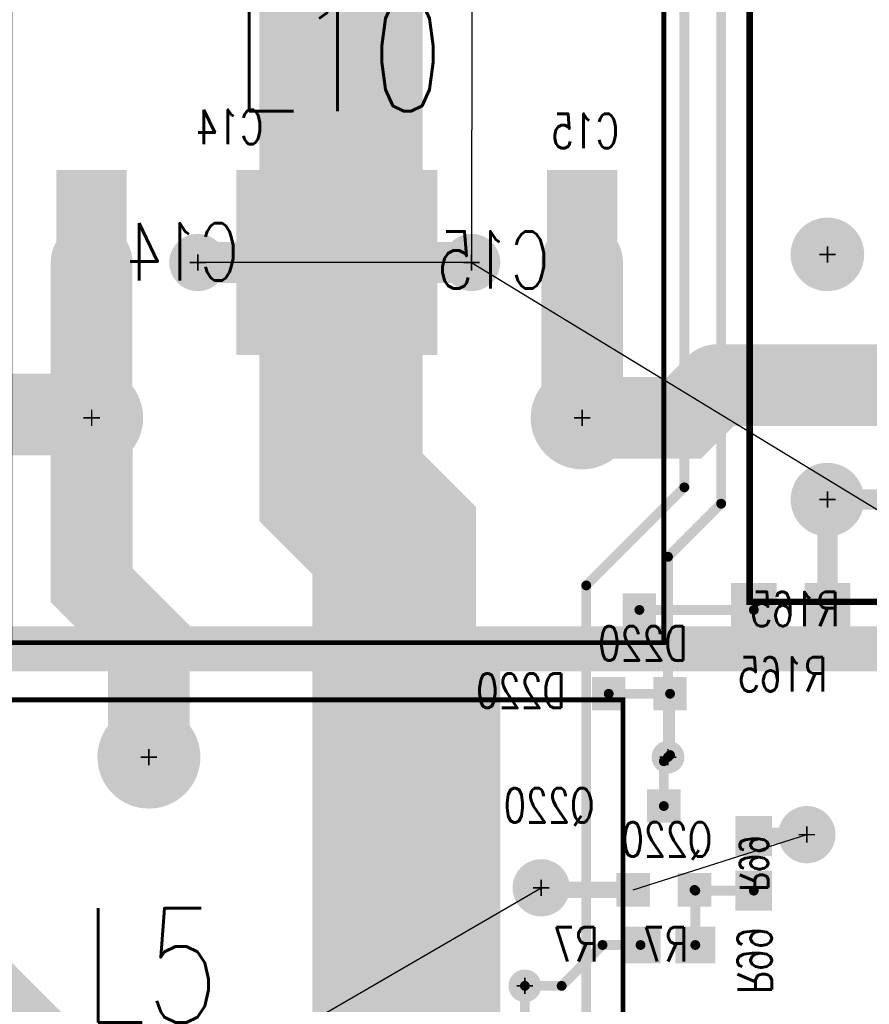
# Model space of a CAD drawing. Extents: x -7.2 to 18.3, y -5.6 to 10.9.
# Tile 104 of 112: x 7.8 to 8.9, y 5.1 to 6.3. Entities that reach past the tile are written whole.
import ezdxf
from ezdxf.enums import TextEntityAlignment as Align

# ---------------------------------------------------------------- set-up
doc = ezdxf.new("R2010")
doc.units = 0
for name, pattern in [('SIG_117', [2, 1, 1]), ('SIG_118', [2, 1, 1]), ('SIG_120', [2, 1, 1]), ('SIG_16', [2, 1, 1]), ('SIG_162', [2, 1, 1]), ('SIG_165', [2, 1, 1]), ('SIG_19', [2, 1, 1]), ('SIG_201', [2, 1, 1]), ('SIG_202', [2, 1, 1]), ('SIG_203', [2, 1, 1]), ('SIG_47', [2, 1, 1]), ('SIG_99', [2, 1, 1])]:
    doc.linetypes.add(name, pattern=pattern)
for name, color, linetype in [('2D_LINE_02', 112, 'CONTINUOUS'), ('DRIL_NPLTE_THRU_01', 16, 'CONTINUOUS'), ('DRIL_NPLTE_THRU_03', 146, 'CONTINUOUS'), ('DRIL_NPLTE_THRU_04', 176, 'CONTINUOUS'), ('DRIL_PLTE_THRU_01', 16, 'CONTINUOUS'), ('DRIL_PLTE_THRU_03', 146, 'CONTINUOUS'), ('DRIL_PLTE_THRU_04', 176, 'CONTINUOUS'), ('DRIL_SYMBOL', 254, 'CONTINUOUS'), ('LINK_00', 2, 'CONTINUOUS'), ('PADS_BOT', 5, 'CONTINUOUS'), ('PADS_INNER', 1, 'CONTINUOUS'), ('PADS_TOP', 1, 'CONTINUOUS'), ('PADS_XR_131', 3, 'CONTINUOUS'), ('PADS_XR_132', 6, 'CONTINUOUS'), ('PADS_XR_133', 254, 'CONTINUOUS'), ('PART_NAME_123', 255, 'CONTINUOUS'), ('PART_NAME_124', 6, 'CONTINUOUS'), ('PART_NAME_129', 2, 'CONTINUOUS'), ('PART_NAME_130', 106, 'CONTINUOUS'), ('PART_TOP_2DLINE_123', 255, 'CONTINUOUS'), ('PART_TOP_2DLINE_129', 2, 'CONTINUOUS'), ('TRACE_01', 1, 'CONTINUOUS'), ('TRACE_03', 130, 'CONTINUOUS'), ('TRACE_04', 5, 'CONTINUOUS'), ('VIAPTS', 56, 'CONTINUOUS')]:
    doc.layers.add(name, color=color, linetype=linetype)
doc.styles.add('W0$001', font='simplex', dxfattribs={"width": 0.75})
doc.styles.add('W0$006', font='simplex', dxfattribs={"width": 0.75})

# ---------------------------------------------------------------- blocks, each defined once
blk = doc.blocks.new('DRAWING_276')
at = {"layer": '2D_LINE_02', "const_width": 0.05}
blk.add_lwpolyline([(0.1, 0), (4.125, 0), (4.125, -2.71), (2.95, -2.71), (2.85, -2.61), (2.85, -2.25), (0.1, -2.25)], close=True, dxfattribs=at)
blk = doc.blocks.new('SMOOTH_0$05')
at = {"const_width": 0.025}
blk.add_lwpolyline([(-0.0125, 0, 1), (0.0125, 0, 1)], format="xyb", close=True, dxfattribs=at)
blk = doc.blocks.new('DRAWING_290')
at = {"layer": '2D_LINE_02', "const_width": 0.05}
blk.add_lwpolyline([(2.745, -2.245), (5.495, -2.245), (5.495, -2.25), (4.275, -2.25), (4.275, -2.865), (5.6669, -2.865), (5.7669, -2.965), (5.7669, -3.11), (6.05, -3.11), (6.05, -3.47), (5.37, -3.47), (5.37, -4.745), (6.075, -4.745), (6.075, -5.44), (5.725, -5.44), (5.725, -5.15), (4.49, -5.15), (4.49, -4.99), (1.44, -4.99)], dxfattribs=at)
at = {"layer": '2D_LINE_02'}
blk.add_blockref('SMOOTH_0$05', (4.275, -2.25), dxfattribs=at)
blk = doc.blocks.new('DRIL_HOLE_0')
blk.add_lwpolyline([(0, 0, 1), (0, 0, 1)], format="xyb", close=True)
blk = doc.blocks.new('PAD_47')
at = {"const_width": 0.039}
blk.add_lwpolyline([(-0.0215, 0), (0.0215, 0)], dxfattribs=at)
blk = doc.blocks.new('PAD_1')
blk.add_lwpolyline([(0, 0, 1), (0, 0, 1)], format="xyb", close=True)
blk = doc.blocks.new('PAD_46')
at = {"const_width": 0.045}
blk.add_lwpolyline([(-0.0245, 0), (0.0245, 0)], dxfattribs=at)
blk = doc.blocks.new('STK_BOT_14')
at = {"layer": 'DRIL_PLTE_THRU_01'}
blk.add_blockref('DRIL_HOLE_0', (0, 0), dxfattribs=at)
at = {"layer": 'DRIL_PLTE_THRU_03'}
blk.add_blockref('DRIL_HOLE_0', (0, 0), dxfattribs=at)
at = {"layer": 'DRIL_PLTE_THRU_04'}
blk.add_blockref('DRIL_HOLE_0', (0, 0), dxfattribs=at)
at = {"layer": 'PADS_BOT'}
blk.add_blockref('PAD_47', (0, 0), dxfattribs=at)
at = {"layer": 'PADS_INNER'}
blk.add_blockref('PAD_1', (0, 0), dxfattribs=at)
at = {"layer": 'PADS_TOP'}
blk.add_blockref('PAD_1', (0, 0), dxfattribs=at)
at = {"layer": 'PADS_XR_131'}
blk.add_blockref('PAD_46', (0, 0), dxfattribs=at)
at = {"layer": 'PADS_XR_133'}
blk.add_blockref('PAD_47', (0, 0), dxfattribs=at)
blk = doc.blocks.new('SYM_BOT_19')
for p in [(-0.0335, 0), (0.0335, 0)]:
    blk.add_blockref('STK_BOT_14', p)
blk = doc.blocks.new('PART_BOT_88')
blk.add_blockref('SYM_BOT_19', (0, 0))
at = {"layer": 'PART_NAME_124', "style": 'W0$006', "width": 0.75}
blk.add_text('R7', height=0.042, rotation=180, dxfattribs=at).set_placement((-0.085, 0.0201))
at = {"layer": 'PART_NAME_130', "style": 'W0$001', "width": 0.75}
blk.add_text('R7', height=0.042, rotation=180, dxfattribs=at).set_placement((0.0248, 0.0202))
blk = doc.blocks.new('PAD_88')
at = {"const_width": 0.08}
blk.add_lwpolyline([(-0.11, 0), (0.11, 0)], dxfattribs=at)
blk = doc.blocks.new('PAD_89')
at = {"const_width": 0.086}
blk.add_lwpolyline([(-0.113, 0), (0.113, 0)], dxfattribs=at)
blk = doc.blocks.new('STK_BOT_53')
at = {"layer": 'DRIL_NPLTE_THRU_01'}
blk.add_blockref('DRIL_HOLE_0', (0, 0), dxfattribs=at)
at = {"layer": 'DRIL_NPLTE_THRU_03'}
blk.add_blockref('DRIL_HOLE_0', (0, 0), dxfattribs=at)
at = {"layer": 'DRIL_NPLTE_THRU_04'}
blk.add_blockref('DRIL_HOLE_0', (0, 0), dxfattribs=at)
at = {"layer": 'PADS_BOT', "rotation": 90}
blk.add_blockref('PAD_88', (0, 0), dxfattribs=at)
at = {"layer": 'PADS_INNER'}
blk.add_blockref('PAD_1', (0, 0), dxfattribs=at)
at = {"layer": 'PADS_TOP'}
blk.add_blockref('PAD_1', (0, 0), dxfattribs=at)
at = {"layer": 'PADS_XR_131', "rotation": 90}
blk.add_blockref('PAD_89', (0, 0), dxfattribs=at)
at = {"layer": 'PADS_XR_133', "rotation": 90}
blk.add_blockref('PAD_88', (0, 0), dxfattribs=at)
blk = doc.blocks.new('SYM_BOT_43')
for p in [(-0.11, 0), (0.11, 0)]:
    blk.add_blockref('STK_BOT_53', p)
blk = doc.blocks.new('PART_BOT_140')
blk.add_blockref('SYM_BOT_43', (0, 0))
at = {"layer": 'PART_NAME_124', "style": 'W0$006', "width": 0.75}
blk.add_text('C14', height=0.042, rotation=180, dxfattribs=at).set_placement((0.1, -0.1449))
at = {"layer": 'PART_NAME_130', "style": 'W0$001', "width": 0.75}
blk.add_text('C14', height=0.07, rotation=180, dxfattribs=at).set_placement((0.0698, 0.022))
blk = doc.blocks.new('PART_BOT_141')
blk.add_blockref('SYM_BOT_43', (0, 0))
at = {"layer": 'PART_NAME_124', "style": 'W0$006', "width": 0.75}
blk.add_text('C15', height=0.042, dxfattribs=at).set_placement((-0.155, 0.1399))
at = {"layer": 'PART_NAME_130', "style": 'W0$001', "width": 0.75}
blk.add_text('C15', height=0.07, dxfattribs=at).set_placement((-0.0698, -0.0319))
blk = doc.blocks.new('PAD_11')
at = {"const_width": 0.035}
blk.add_lwpolyline([(-0.0175, 0), (0.0175, 0)], dxfattribs=at)
blk = doc.blocks.new('PAD_12')
at = {"const_width": 0.041}
blk.add_lwpolyline([(-0.0205, 0), (0.0205, 0)], dxfattribs=at)
blk = doc.blocks.new('STK_BOT_9')
at = {"layer": 'DRIL_NPLTE_THRU_01'}
blk.add_blockref('DRIL_HOLE_0', (0, 0), dxfattribs=at)
at = {"layer": 'DRIL_NPLTE_THRU_03'}
blk.add_blockref('DRIL_HOLE_0', (0, 0), dxfattribs=at)
at = {"layer": 'DRIL_NPLTE_THRU_04'}
blk.add_blockref('DRIL_HOLE_0', (0, 0), dxfattribs=at)
at = {"layer": 'PADS_BOT'}
blk.add_blockref('PAD_11', (0, 0), dxfattribs=at)
at = {"layer": 'PADS_INNER'}
blk.add_blockref('PAD_1', (0, 0), dxfattribs=at)
at = {"layer": 'PADS_TOP'}
blk.add_blockref('PAD_1', (0, 0), dxfattribs=at)
at = {"layer": 'PADS_XR_131'}
blk.add_blockref('PAD_12', (0, 0), dxfattribs=at)
at = {"layer": 'PADS_XR_133'}
blk.add_blockref('PAD_11', (0, 0), dxfattribs=at)
blk = doc.blocks.new('SYM_BOT_6')
for p in [(0, 0.05), (-0.0375, -0.0525), (0.0375, -0.0525)]:
    blk.add_blockref('STK_BOT_9', p)
blk = doc.blocks.new('PART_BOT_199')
blk.add_blockref('SYM_BOT_6', (0, 0))
at = {"layer": 'PART_NAME_124', "style": 'W0$006', "width": 0.75}
blk.add_text('D220', height=0.042, dxfattribs=at).set_placement((0.0901, -0.0699))
at = {"layer": 'PART_NAME_130', "style": 'W0$001', "width": 0.75}
blk.add_text('D220', height=0.042, dxfattribs=at).set_placement((-0.0591, -0.0118))
blk = doc.blocks.new('SMOOTH_0$001')
at = {"const_width": 0.0005}
blk.add_lwpolyline([(-0.00025, 0, 1), (0.00025, 0, 1)], format="xyb", close=True, dxfattribs=at)
blk = doc.blocks.new('SMOOTH_0$006')
at = {"const_width": 0.003}
blk.add_lwpolyline([(-0.0015, 0, 1), (0.0015, 0, 1)], format="xyb", close=True, dxfattribs=at)
blk = doc.blocks.new('PART_BODY_TOP_378')
at = {"layer": 'PART_TOP_2DLINE_123', "const_width": 0.006}
blk.add_lwpolyline([(-0.58, 0.32), (-0.58, -0.32), (0.58, -0.32), (0.58, 0.32)], close=True, dxfattribs=at)
at = {"layer": 'PART_TOP_2DLINE_129', "const_width": 0.001}
blk.add_lwpolyline([(-0.58, 0.32), (-0.58, -0.32), (0.58, -0.32), (0.58, 0.32)], close=True, dxfattribs=at)
at = {"layer": 'PART_TOP_2DLINE_123'}
for p in [(-0.58, 0.32), (0.58, 0.32), (-0.58, -0.32), (0.58, -0.32)]:
    blk.add_blockref('SMOOTH_0$006', p, dxfattribs=at)
at = {"layer": 'PART_TOP_2DLINE_129'}
for p in [(-0.58, 0.32), (0.58, 0.32), (-0.58, -0.32), (0.58, -0.32)]:
    blk.add_blockref('SMOOTH_0$001', p, dxfattribs=at)
blk = doc.blocks.new('DRIL_SYMBOL_0$076')
at = {"layer": 'DRIL_SYMBOL', "const_width": 0.002}
for points in [[(-0.01, 0), (0.01, 0)], [(0, -0.01), (0, 0.01)]]:
    blk.add_lwpolyline(points, dxfattribs=at)
blk = doc.blocks.new('DRIL_HOLE_0$076')
at = {"const_width": 0.038}
blk.add_lwpolyline([(-0.019, 0, 1), (0.019, 0, 1)], format="xyb", close=True, dxfattribs=at)
blk.add_blockref('DRIL_SYMBOL_0$076', (0, 0))
blk = doc.blocks.new('PAD_104')
at = {"const_width": 0.06}
blk.add_lwpolyline([(0, -0.03, 1), (0, 0.03, 1)], format="xyb", close=True, dxfattribs=at)
blk = doc.blocks.new('PAD_105')
at = {"const_width": 0.063}
blk.add_lwpolyline([(0, -0.0315, 1), (0, 0.0315, 1)], format="xyb", close=True, dxfattribs=at)
blk = doc.blocks.new('STK_TOP_64')
at = {"layer": 'DRIL_PLTE_THRU_01'}
blk.add_blockref('DRIL_HOLE_0$076', (0, 0), dxfattribs=at)
at = {"layer": 'DRIL_PLTE_THRU_03'}
blk.add_blockref('DRIL_HOLE_0$076', (0, 0), dxfattribs=at)
at = {"layer": 'DRIL_PLTE_THRU_04'}
blk.add_blockref('DRIL_HOLE_0$076', (0, 0), dxfattribs=at)
at = {"layer": 'PADS_BOT'}
blk.add_blockref('PAD_104', (0, 0), dxfattribs=at)
at = {"layer": 'PADS_INNER'}
blk.add_blockref('PAD_104', (0, 0), dxfattribs=at)
at = {"layer": 'PADS_TOP'}
blk.add_blockref('PAD_104', (0, 0), dxfattribs=at)
at = {"layer": 'PADS_XR_131'}
blk.add_blockref('PAD_105', (0, 0), dxfattribs=at)
at = {"layer": 'PADS_XR_132'}
blk.add_blockref('PAD_105', (0, 0), dxfattribs=at)
blk = doc.blocks.new('SYM_TOP_51')
for name, p in [('PART_BODY_TOP_378', (0, 0)), ('STK_TOP_64', (0, 0.25)), ('STK_TOP_64', (0, -0.25))]:
    blk.add_blockref(name, p)
blk = doc.blocks.new('PART_TOP_214')
blk.add_blockref('SYM_TOP_51', (0, 0))
at = {"layer": 'PART_NAME_123', "style": 'W0$006', "width": 0.75}
blk.add_text('L5', height=0.042, rotation=180, dxfattribs=at).set_placement((0.5641, -0.3381))
at = {"layer": 'PART_NAME_129', "style": 'W0$001', "width": 0.75}
blk.add_text('L5', height=0.14, rotation=180, dxfattribs=at).set_placement((0.0801, 0.0749))
blk = doc.blocks.new('PART_BOT_240')
blk.add_blockref('SYM_BOT_19', (0, 0))
at = {"layer": 'PART_NAME_124', "style": 'W0$006', "width": 0.75}
blk.add_text('R99', height=0.042, dxfattribs=at).set_placement((-0.16, -0.02))
at = {"layer": 'PART_NAME_130', "style": 'W0$001', "width": 0.75}
blk.add_text('R99', height=0.035, dxfattribs=at).set_placement((0, 0.0003), align=Align.MIDDLE_CENTER)
blk = doc.blocks.new('PAD_38')
at = {"const_width": 0.05}
blk.add_lwpolyline([(-0.03, 0), (0.03, 0)], dxfattribs=at)
blk = doc.blocks.new('PAD_37')
at = {"const_width": 0.056}
blk.add_lwpolyline([(-0.033, 0), (0.033, 0)], dxfattribs=at)
blk = doc.blocks.new('STK_BOT_10')
at = {"layer": 'DRIL_NPLTE_THRU_01'}
blk.add_blockref('DRIL_HOLE_0', (0, 0), dxfattribs=at)
at = {"layer": 'DRIL_NPLTE_THRU_03'}
blk.add_blockref('DRIL_HOLE_0', (0, 0), dxfattribs=at)
at = {"layer": 'DRIL_NPLTE_THRU_04'}
blk.add_blockref('DRIL_HOLE_0', (0, 0), dxfattribs=at)
at = {"layer": 'PADS_BOT', "rotation": 90}
blk.add_blockref('PAD_38', (0, 0), dxfattribs=at)
at = {"layer": 'PADS_INNER'}
blk.add_blockref('PAD_1', (0, 0), dxfattribs=at)
at = {"layer": 'PADS_TOP'}
blk.add_blockref('PAD_1', (0, 0), dxfattribs=at)
at = {"layer": 'PADS_XR_131', "rotation": 90}
blk.add_blockref('PAD_37', (0, 0), dxfattribs=at)
at = {"layer": 'PADS_XR_133', "rotation": 90}
blk.add_blockref('PAD_38', (0, 0), dxfattribs=at)
blk = doc.blocks.new('SYM_BOT_10')
for p in [(-0.045, 0), (0.045, 0)]:
    blk.add_blockref('STK_BOT_10', p)
blk = doc.blocks.new('PART_BOT_260')
blk.add_blockref('SYM_BOT_10', (0, 0))
at = {"layer": 'PART_NAME_124', "style": 'W0$006', "width": 0.75}
blk.add_text('R165', height=0.042, dxfattribs=at).set_placement((-0.0449, -0.0999))
at = {"layer": 'PART_NAME_130', "style": 'W0$001', "width": 0.75}
blk.add_text('R165', height=0.042, dxfattribs=at).set_placement((-0.06, -0.02))
blk = doc.blocks.new('SMOOTH_0$008')
at = {"const_width": 0.004}
blk.add_lwpolyline([(-0.002, 0, 1), (0.002, 0, 1)], format="xyb", close=True, dxfattribs=at)
blk = doc.blocks.new('PART_BODY_TOP_384')
at = {"layer": 'PART_TOP_2DLINE_123', "const_width": 0.008}
blk.add_lwpolyline([(-0.125, -0.095), (-0.125, 0.495), (1.125, 0.495), (1.125, -0.095)], close=True, dxfattribs=at)
at = {"layer": 'PART_TOP_2DLINE_129', "const_width": 0.001}
blk.add_lwpolyline([(-0.125, -0.095), (-0.125, 0.495), (1.125, 0.495), (1.125, -0.095)], close=True, dxfattribs=at)
blk.add_lwpolyline([(-0.125, -0.095), (-0.125, 0.495), (1.125, 0.495), (1.125, -0.095)], close=True, dxfattribs=at)
at = {"layer": 'PART_TOP_2DLINE_123'}
blk.add_blockref('SMOOTH_0$008', (1.125, -0.095), dxfattribs=at)
at = {"layer": 'PART_TOP_2DLINE_129'}
blk.add_blockref('SMOOTH_0$001', (1.125, -0.095), dxfattribs=at)
blk.add_blockref('SMOOTH_0$001', (1.125, -0.095), dxfattribs=at)
blk = doc.blocks.new('DRIL_SYMBOL_0$06')
at = {"layer": 'DRIL_SYMBOL', "const_width": 0.002}
for points in [[(-0.01, 0), (0.01, 0)], [(0, -0.01), (0, 0.01)]]:
    blk.add_lwpolyline(points, dxfattribs=at)
blk = doc.blocks.new('DRIL_HOLE_0$06')
at = {"const_width": 0.03}
blk.add_lwpolyline([(-0.015, 0, 1), (0.015, 0, 1)], format="xyb", close=True, dxfattribs=at)
blk.add_blockref('DRIL_SYMBOL_0$06', (0, 0))
blk = doc.blocks.new('PAD_19')
at = {"const_width": 0.042}
blk.add_lwpolyline([(0, -0.021, 1), (0, 0.021, 1)], format="xyb", close=True, dxfattribs=at)
blk = doc.blocks.new('PAD_61')
at = {"const_width": 0.045}
blk.add_lwpolyline([(0, -0.0225, 1), (0, 0.0225, 1)], format="xyb", close=True, dxfattribs=at)
blk = doc.blocks.new('STK_TOP_71')
at = {"layer": 'DRIL_PLTE_THRU_01'}
blk.add_blockref('DRIL_HOLE_0$06', (0, 0), dxfattribs=at)
at = {"layer": 'DRIL_PLTE_THRU_03'}
blk.add_blockref('DRIL_HOLE_0$06', (0, 0), dxfattribs=at)
at = {"layer": 'DRIL_PLTE_THRU_04'}
blk.add_blockref('DRIL_HOLE_0$06', (0, 0), dxfattribs=at)
at = {"layer": 'PADS_BOT'}
blk.add_blockref('PAD_19', (0, 0), dxfattribs=at)
at = {"layer": 'PADS_INNER'}
blk.add_blockref('PAD_19', (0, 0), dxfattribs=at)
at = {"layer": 'PADS_TOP'}
blk.add_blockref('PAD_19', (0, 0), dxfattribs=at)
at = {"layer": 'PADS_XR_131'}
blk.add_blockref('PAD_61', (0, 0), dxfattribs=at)
at = {"layer": 'PADS_XR_132'}
blk.add_blockref('PAD_19', (0, 0), dxfattribs=at)
blk = doc.blocks.new('SYM_TOP_57')
for name, p in [('PART_BODY_TOP_384', (0, 0)), ('STK_TOP_71', (0.7, 0)), ('STK_TOP_71', (1, 0))]:
    blk.add_blockref(name, p)
blk = doc.blocks.new('PART_TOP_273')
blk.add_blockref('SYM_TOP_57', (0, 0))
blk = doc.blocks.new('PART_BOT_414')
blk.add_blockref('SYM_BOT_6', (0, 0))
at = {"layer": 'PART_NAME_124', "style": 'W0$006', "width": 0.75}
blk.add_text('Q220', height=0.042, dxfattribs=at).set_placement((0.085, 0.0299))
at = {"layer": 'PART_NAME_130', "style": 'W0$001', "width": 0.75}
blk.add_text('Q220', height=0.042, dxfattribs=at).set_placement((-0.0591, -0.0118))
blk = doc.blocks.new('PART_BODY_TOP_418')
at = {"layer": 'PART_TOP_2DLINE_123', "const_width": 0.006}
blk.add_lwpolyline([(-0.725, 0.4), (0.725, 0.4), (0.725, -0.4), (-0.725, -0.4)], close=True, dxfattribs=at)
at = {"layer": 'PART_TOP_2DLINE_129', "const_width": 0.001}
blk.add_lwpolyline([(-0.725, 0.4), (0.725, 0.4), (0.725, -0.4), (-0.725, -0.4)], close=True, dxfattribs=at)
at = {"layer": 'PART_TOP_2DLINE_123'}
blk.add_blockref('SMOOTH_0$006', (0.725, 0.4), dxfattribs=at)
at = {"layer": 'PART_TOP_2DLINE_129'}
blk.add_blockref('SMOOTH_0$001', (0.725, 0.4), dxfattribs=at)
blk = doc.blocks.new('SYM_TOP_91')
for name, p in [('PART_BODY_TOP_418', (0, 0)), ('STK_TOP_64', (0.45, 0.3)), ('STK_TOP_64', (0.45, -0.3))]:
    blk.add_blockref(name, p)
blk = doc.blocks.new('PART_TOP_532')
blk.add_blockref('SYM_TOP_91', (0, 0))
at = {"layer": 'PART_NAME_129', "style": 'W0$001', "width": 0.75}
blk.add_text('L10', height=0.14, rotation=90, dxfattribs=at).set_placement((0.0749, -0.1252))
blk = doc.blocks.new('SMOOTH_0$02')
at = {"const_width": 0.01}
blk.add_lwpolyline([(-0.005, 0, 1), (0.005, 0, 1)], format="xyb", close=True, dxfattribs=at)
blk = doc.blocks.new('SMOOTH_0$025')
at = {"const_width": 0.0125}
blk.add_lwpolyline([(-0.00625, 0, 1), (0.00625, 0, 1)], format="xyb", close=True, dxfattribs=at)
blk = doc.blocks.new('SMOOTH_0$012')
at = {"const_width": 0.006}
blk.add_lwpolyline([(-0.003, 0, 1), (0.003, 0, 1)], format="xyb", close=True, dxfattribs=at)
blk = doc.blocks.new('SMOOTH_0$1')
at = {"const_width": 0.05}
blk.add_lwpolyline([(-0.025, 0, 1), (0.025, 0, 1)], format="xyb", close=True, dxfattribs=at)
blk = doc.blocks.new('SMOOTH_0$2')
at = {"const_width": 0.1}
blk.add_lwpolyline([(-0.05, 0, 1), (0.05, 0, 1)], format="xyb", close=True, dxfattribs=at)
blk = doc.blocks.new('DRIL_SYMBOL_0$03')
at = {"layer": 'DRIL_SYMBOL', "const_width": 0.002}
for points in [[(-0.01, 0), (0.01, 0)], [(0, -0.01), (0, 0.01)]]:
    blk.add_lwpolyline(points, dxfattribs=at)
blk = doc.blocks.new('DRIL_HOLE_0$03')
at = {"const_width": 0.015}
blk.add_lwpolyline([(-0.0075, 0, 1), (0.0075, 0, 1)], format="xyb", close=True, dxfattribs=at)
blk.add_blockref('DRIL_SYMBOL_0$03', (0, 0))
blk = doc.blocks.new('PAD_5')
at = {"const_width": 0.035}
blk.add_lwpolyline([(0, -0.0175, 1), (0, 0.0175, 1)], format="xyb", close=True, dxfattribs=at)
blk = doc.blocks.new('PAD_189')
at = {"const_width": 0.0275}
blk.add_lwpolyline([(0, -0.01375, 1), (0, 0.01375, 1)], format="xyb", close=True, dxfattribs=at)
blk = doc.blocks.new('STK_TOP_3')
at = {"layer": 'DRIL_PLTE_THRU_01'}
blk.add_blockref('DRIL_HOLE_0$03', (0, 0), dxfattribs=at)
at = {"layer": 'DRIL_PLTE_THRU_03'}
blk.add_blockref('DRIL_HOLE_0$03', (0, 0), dxfattribs=at)
at = {"layer": 'DRIL_PLTE_THRU_04'}
blk.add_blockref('DRIL_HOLE_0$03', (0, 0), dxfattribs=at)
at = {"layer": 'PADS_BOT'}
blk.add_blockref('PAD_189', (0, 0), dxfattribs=at)
at = {"layer": 'PADS_INNER'}
blk.add_blockref('PAD_5', (0, 0), dxfattribs=at)
at = {"layer": 'PADS_TOP'}
blk.add_blockref('PAD_189', (0, 0), dxfattribs=at)
blk = doc.blocks.new('SYM_TOP_1')
blk.add_blockref('STK_TOP_3', (0, 0))
blk = doc.blocks.new('DRIL_SYMBOL_0$018')
at = {"layer": 'DRIL_SYMBOL', "const_width": 0.002}
for points in [[(-0.01, 0), (0.01, 0)], [(0, -0.01), (0, 0.01)]]:
    blk.add_lwpolyline(points, dxfattribs=at)
blk = doc.blocks.new('DRIL_HOLE_0$018')
at = {"const_width": 0.009}
blk.add_lwpolyline([(-0.0045, 0, 1), (0.0045, 0, 1)], format="xyb", close=True, dxfattribs=at)
blk.add_blockref('DRIL_SYMBOL_0$018', (0, 0))
blk = doc.blocks.new('PAD_138')
at = {"const_width": 0.02}
blk.add_lwpolyline([(0, -0.01, 1), (0, 0.01, 1)], format="xyb", close=True, dxfattribs=at)
blk = doc.blocks.new('STK_TOP_4')
at = {"layer": 'DRIL_PLTE_THRU_01'}
blk.add_blockref('DRIL_HOLE_0$018', (0, 0), dxfattribs=at)
at = {"layer": 'DRIL_PLTE_THRU_03'}
blk.add_blockref('DRIL_HOLE_0$018', (0, 0), dxfattribs=at)
at = {"layer": 'DRIL_PLTE_THRU_04'}
blk.add_blockref('DRIL_HOLE_0$018', (0, 0), dxfattribs=at)
at = {"layer": 'PADS_BOT'}
blk.add_blockref('PAD_138', (0, 0), dxfattribs=at)
at = {"layer": 'PADS_INNER'}
blk.add_blockref('PAD_138', (0, 0), dxfattribs=at)
at = {"layer": 'PADS_TOP'}
blk.add_blockref('PAD_138', (0, 0), dxfattribs=at)
blk = doc.blocks.new('SYM_TOP_2')
blk.add_blockref('STK_TOP_4', (0, 0))

msp = doc.modelspace()

# ---------------------------------------------------------------- linework, layer by layer
at = {"layer": 'LINK_00', "linetype": 'SIG_165'}
for p, q in [((8.3951, 6.535), (8.395, 6.025)), ((8.395, 6.025), (8.0601, 6.025)), ((8.395, 6.025), (9.805, 5.165))]:
    msp.add_line(p, q, dxfattribs=at)
at = {"layer": 'LINK_00', "linetype": 'SIG_16'}
for p, q in [((8.5926, 5.2575), (8.8051, 5.325)), ((6.7402, 4.2499), (8.4801, 5.26))]:
    msp.add_line(p, q, dxfattribs=at)
at = {"layer": 'TRACE_01', "linetype": 'SIG_203', "const_width": 0.2}
msp.add_lwpolyline([(9.0802, 3.65), (8.83, 3.65), (8.3002, 4.1798), (8.3002, 5.6849), (8.2351, 5.75), (8.2351, 7.165)], dxfattribs=at)
at = {"layer": 'TRACE_01', "linetype": 'SIG_120', "const_width": 0.1}
for points in [[(7.9302, 5.8349), (7.9261, 5.839), (7.6857, 5.839), (7.58, 5.9447)], [(8.0002, 5.4199), (8.0002, 5.56), (7.9302, 5.63), (7.9302, 5.8349)]]:
    msp.add_lwpolyline(points, dxfattribs=at)
at = {"layer": 'TRACE_01', "linetype": 'SIG_118', "const_width": 0.1}
for points in [[(8.5302, 5.8349), (8.6549, 5.8349), (8.695, 5.875)], [(9.2302, 5.7349), (9.08, 5.7349), (8.9399, 5.875), (8.695, 5.875)]]:
    msp.add_lwpolyline(points, dxfattribs=at)
at = {"layer": 'TRACE_03', "linetype": 'SIG_47', "const_width": 0.012}
msp.add_lwpolyline([(6.9702, 2.8499), (7.05, 2.8499), (7.8602, 3.6601), (7.8602, 4.0799), (8.5352, 4.7549), (8.5352, 5.6299), (8.6552, 5.7499), (8.6552, 6.8849), (8.5802, 6.9599), (8.5802, 7.1449)], dxfattribs=at)
at = {"layer": 'TRACE_03', "linetype": 'SIG_202', "const_width": 0.012}
msp.add_lwpolyline([(8.6352, 5.4199), (8.6352, 5.6649), (8.7002, 5.7299), (8.7002, 6.6049), (8.8302, 6.7349)], dxfattribs=at)
at = {"layer": 'TRACE_03', "linetype": 'SIG_19', "const_width": 0.025}
msp.add_lwpolyline([(10.0552, 4.9749), (9.8252, 4.9749), (9.6002, 5.1999), (9.6002, 5.4999), (9.5002, 5.5999), (9.0352, 5.5999), (8.9002, 5.7349), (8.8302, 5.7349)], dxfattribs=at)
at = {"layer": 'TRACE_03', "linetype": 'SIG_99', "const_width": 0.012}
msp.add_lwpolyline([(6.6901, 2.265), (6.6901, 2.835), (6.7651, 2.91), (7.0501, 2.91), (7.8101, 3.67), (7.8101, 4.105), (8.4601, 4.755), (8.4601, 5.14)], dxfattribs=at)
at = {"layer": 'TRACE_04', "linetype": 'SIG_120', "const_width": 0.1}
msp.add_lwpolyline([(7.9301, 6.025), (7.9301, 5.835), (7.9302, 5.8349)], dxfattribs=at)
at = {"layer": 'TRACE_04', "linetype": 'SIG_118', "const_width": 0.1}
msp.add_lwpolyline([(8.5301, 6.025), (8.5301, 5.835), (8.5302, 5.8349)], dxfattribs=at)
at = {"layer": 'TRACE_04', "linetype": 'SIG_165', "const_width": 0.05}
for points in [[(8.0601, 6.025), (8.1501, 6.025)], [(8.3101, 6.025), (8.395, 6.025)]]:
    msp.add_lwpolyline(points, dxfattribs=at)
at = {"layer": 'TRACE_04', "linetype": 'SIG_162', "const_width": 0.1}
msp.add_lwpolyline([(7.115, 5.9447), (7.1152, 5.8149), (8.0002, 4.9299), (8.0002, 4.9199)], dxfattribs=at)
at = {"layer": 'TRACE_04', "linetype": 'SIG_19', "const_width": 0.025}
msp.add_lwpolyline([(8.8302, 5.7349), (8.8302, 5.5999)], dxfattribs=at)
at = {"layer": 'TRACE_04', "linetype": 'SIG_117', "const_width": 0.012}
msp.add_lwpolyline([(8.6002, 5.5999), (8.7402, 5.5999)], dxfattribs=at)
at = {"layer": 'TRACE_04', "linetype": 'SIG_202', "const_width": 0.012}
for points in [[(8.5627, 5.4974), (8.6377, 5.4974)], [(8.6352, 5.4199), (8.6377, 5.4224), (8.6377, 5.4974)], [(8.6301, 5.36), (8.6301, 5.4148), (8.6352, 5.4199)]]:
    msp.add_lwpolyline(points, dxfattribs=at)
at = {"layer": 'TRACE_04', "linetype": 'SIG_16', "const_width": 0.02}
for points in [[(8.7401, 5.3235), (8.8036, 5.3235), (8.8051, 5.325)], [(8.4801, 5.26), (8.4826, 5.2575), (8.5926, 5.2575)]]:
    msp.add_lwpolyline(points, dxfattribs=at)
at = {"layer": 'TRACE_04', "linetype": 'SIG_201', "const_width": 0.012}
for points in [[(8.6676, 5.2575), (8.6686, 5.2565), (8.7401, 5.2565)], [(8.6676, 5.2575), (8.6686, 5.2565), (8.6686, 5.19)]]:
    msp.add_lwpolyline(points, dxfattribs=at)
at = {"layer": 'TRACE_04', "linetype": 'SIG_99', "const_width": 0.012}
msp.add_lwpolyline([(8.4601, 5.14), (8.5051, 5.14), (8.5551, 5.19), (8.6016, 5.19)], dxfattribs=at)

# ---------------------------------------------------------------- block references
for name, p in [('DRAWING_290', (4.1301, 7.8)), ('DRAWING_276', (6.7752, 7.7999))]:
    msp.add_blockref(name, p)
for name, p, rotation in [('PART_TOP_532', (8.2302, 6.2849), 270), ('PART_TOP_273', (8.8302, 6.7349), 270), ('PART_TOP_214', (8.0002, 5.1699), 180)]:
    msp.add_blockref(name, p, dxfattribs=dict(rotation=rotation))
at = {"xscale": -1}
for name, p, rotation in [('PART_BOT_140', (8.0401, 6.025), -180), ('PART_BOT_240', (8.7401, 5.29), -90), ('PART_BOT_88', (8.6351, 5.19), -180)]:
    msp.add_blockref(name, p, dxfattribs=dict(at, rotation=rotation))
for name, p in [('PART_BOT_141', (8.4201, 6.025)), ('PART_BOT_260', (8.7852, 5.5999)), ('PART_BOT_199', (8.6002, 5.5499)), ('PART_BOT_414', (8.6301, 5.31))]:
    msp.add_blockref(name, p, dxfattribs=at)
at = {"layer": 'TRACE_01'}
for name, p in [('SMOOTH_0$1', (8.695, 5.875)), ('SMOOTH_0$1', (8.695, 5.875)), ('SMOOTH_0$1', (7.9261, 5.839)), ('SMOOTH_0$1', (7.9302, 5.8349)), ('SMOOTH_0$1', (7.9302, 5.8349)), ('SMOOTH_0$1', (8.5302, 5.8349)), ('SMOOTH_0$1', (8.6549, 5.8349)), ('SMOOTH_0$2', (8.2351, 5.75)), ('SMOOTH_0$2', (8.3002, 5.6849)), ('SMOOTH_0$1', (7.9302, 5.63)), ('SMOOTH_0$1', (8.0002, 5.56)), ('SMOOTH_0$1', (8.0002, 5.4199))]:
    msp.add_blockref(name, p, dxfattribs=at)
at = {"layer": 'TRACE_03'}
for name, p in [('SMOOTH_0$012', (8.6552, 5.7499)), ('SMOOTH_0$025', (8.8302, 5.7349)), ('SMOOTH_0$012', (8.7002, 5.7299)), ('SMOOTH_0$012', (8.6352, 5.6649)), ('SMOOTH_0$012', (8.5352, 5.6299)), ('SMOOTH_0$012', (8.6352, 5.4199)), ('SMOOTH_0$012', (8.4601, 5.14))]:
    msp.add_blockref(name, p, dxfattribs=at)
at = {"layer": 'TRACE_04'}
for name, p in [('SMOOTH_0$1', (7.9301, 6.025)), ('SMOOTH_0$1', (8.5301, 6.025)), ('SMOOTH_0$05', (8.0601, 6.025)), ('SMOOTH_0$05', (8.1501, 6.025)), ('SMOOTH_0$05', (8.3101, 6.025)), ('SMOOTH_0$05', (8.395, 6.025)), ('SMOOTH_0$1', (7.9301, 5.835)), ('SMOOTH_0$1', (7.9302, 5.8349)), ('SMOOTH_0$1', (8.5301, 5.835)), ('SMOOTH_0$1', (8.5302, 5.8349)), ('SMOOTH_0$025', (8.8302, 5.7349)), ('SMOOTH_0$012', (8.6002, 5.5999)), ('SMOOTH_0$012', (8.7402, 5.5999)), ('SMOOTH_0$025', (8.8302, 5.5999)), ('SMOOTH_0$012', (8.5627, 5.4974)), ('SMOOTH_0$012', (8.6377, 5.4974)), ('SMOOTH_0$012', (8.6377, 5.4974)), ('SMOOTH_0$012', (8.6301, 5.4148)), ('SMOOTH_0$012', (8.6352, 5.4199)), ('SMOOTH_0$012', (8.6352, 5.4199)), ('SMOOTH_0$012', (8.6377, 5.4224)), ('SMOOTH_0$012', (8.6301, 5.36)), ('SMOOTH_0$02', (8.7401, 5.3235)), ('SMOOTH_0$02', (8.8036, 5.3235)), ('SMOOTH_0$02', (8.8051, 5.325)), ('SMOOTH_0$02', (8.4801, 5.26)), ('SMOOTH_0$02', (8.4826, 5.2575)), ('SMOOTH_0$02', (8.5926, 5.2575)), ('SMOOTH_0$012', (8.6676, 5.2575)), ('SMOOTH_0$012', (8.6676, 5.2575)), ('SMOOTH_0$012', (8.6686, 5.2565)), ('SMOOTH_0$012', (8.6686, 5.2565)), ('SMOOTH_0$012', (8.7401, 5.2565)), ('SMOOTH_0$012', (8.5551, 5.19)), ('SMOOTH_0$012', (8.6016, 5.19)), ('SMOOTH_0$012', (8.6686, 5.19)), ('SMOOTH_0$012', (8.4601, 5.14)), ('SMOOTH_0$012', (8.5051, 5.14))]:
    msp.add_blockref(name, p, dxfattribs=at)
at = {"layer": 'VIAPTS', "linetype": 'SIG_165'}
for p in [(8.0601, 6.025), (8.395, 6.025)]:
    msp.add_blockref('SYM_TOP_1', p, dxfattribs=at)
at = {"layer": 'VIAPTS', "linetype": 'SIG_202'}
msp.add_blockref('SYM_TOP_2', (8.6352, 5.4199), dxfattribs=at)
at = {"layer": 'VIAPTS', "linetype": 'SIG_16'}
for p in [(8.8051, 5.325), (8.4801, 5.26)]:
    msp.add_blockref('SYM_TOP_1', p, dxfattribs=at)
at = {"layer": 'VIAPTS', "linetype": 'SIG_99'}
msp.add_blockref('SYM_TOP_2', (8.4601, 5.14), dxfattribs=at)

doc.saveas('drawing.dxf')
